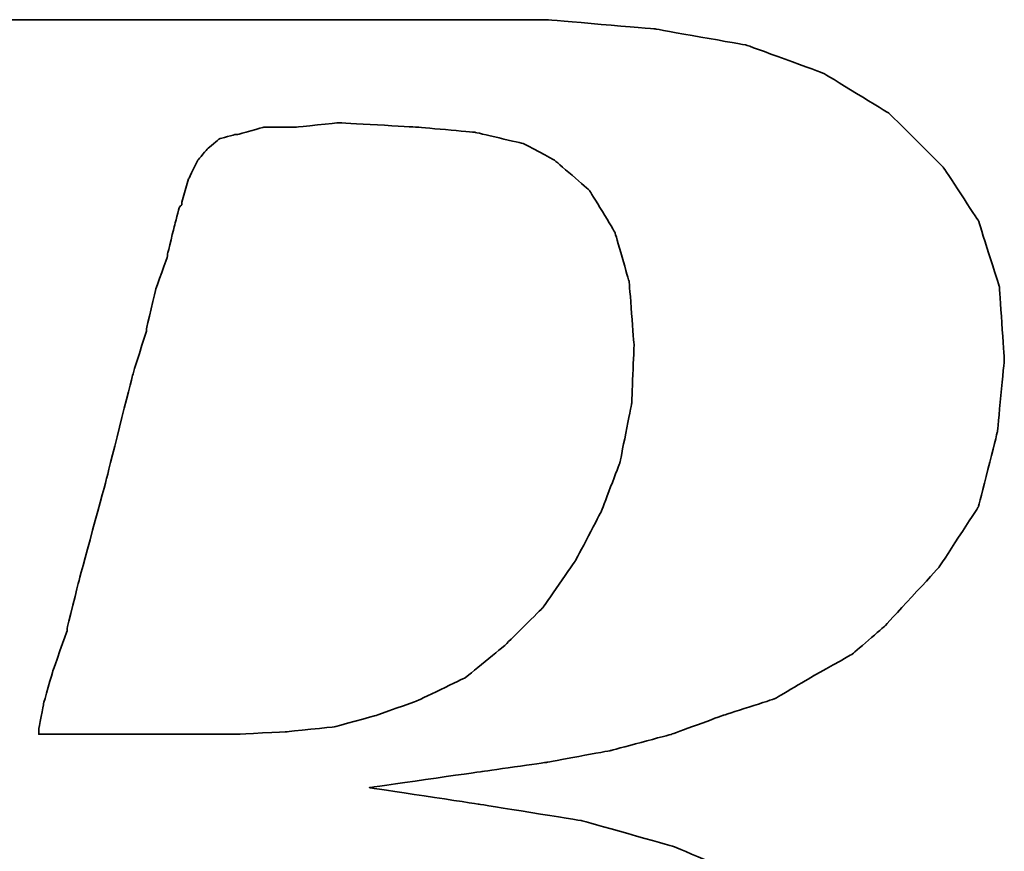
# Model space of a CAD drawing. Header units: millimetres. Extents: x 185 to 1898, y 244 to 576.
# Tile 32 of 53: x 1700.25 to 1703.01, y 346.23 to 348.56. Entities that reach past the tile are written whole.
import ezdxf

# ---------------------------------------------------------------- set-up
doc = ezdxf.new("R2010")
doc.units = ezdxf.units.MM
doc.layers.add('DIM', color=4, linetype='CONTINUOUS')
doc.layers.add('layer 1', color=7, linetype='CONTINUOUS')

# ---------------------------------------------------------------- blocks, each defined once
blk = doc.blocks.new('TBI MOTION logo(完整正式版)')
at = {"layer": 'layer 1', "color": 22, "lineweight": 35}
for points, knots in [([(-64.65375, -6.86375), (-64.65375, -6.86375), (-64.84375, -7.29625), (-64.84375, -7.29625), (-64.84375, -7.29625), (-64.84375, -7.29625), (-64.86875, -7.34375), (-64.86875, -7.34375), (-64.86875, -7.34375), (-64.86875, -7.34375), (-64.86875, -7.36875), (-64.86875, -7.36875), (-64.86875, -7.36875), (-64.86875, -7.36875), (-65.15375, -7.65375), (-65.15375, -7.65375), (-65.15375, -7.65375), (-65.15375, -7.65375), (-65.17875, -7.65375), (-65.17875, -7.65375), (-65.17875, -7.65375), (-65.17875, -7.65375), (-65.20375, -7.67875), (-65.20375, -7.67875), (-65.20375, -7.67875), (-65.20375, -7.67875), (-65.58875, -7.87125), (-65.58875, -7.87125), (-65.58875, -7.87125), (-65.58875, -7.87125), (-65.63375, -7.87125), (-65.63375, -7.87125), (-65.63375, -7.87125), (-65.63375, -7.87125), (-65.65875, -7.89375), (-65.65875, -7.89375), (-65.65875, -7.89375), (-65.65875, -7.89375), (-66.09375, -7.94375), (-66.09375, -7.94375), (-66.09375, -7.94375), (-66.09375, -7.94375), (-66.11375, -7.94375), (-66.11375, -7.94375), (-66.11375, -7.94375), (-66.11375, -7.94375), (-66.16375, -7.94375), (-66.16375, -7.94375), (-66.16375, -7.94375), (-66.16375, -7.94375), (-66.30875, -7.94375), (-66.30875, -7.94375), (-66.30875, -7.94375), (-66.30875, -7.94375), (-66.69375, -7.94375), (-66.69375, -7.94375), (-66.69375, -7.94375), (-66.69375, -7.94375), (-67.07375, -7.94375), (-67.07375, -7.94375), (-67.07375, -7.94375), (-67.07375, -7.94375), (-67.12375, -7.94375), (-67.12375, -7.94375), (-67.12375, -7.94375), (-67.12375, -7.94375), (-67.12375, -7.96625), (-67.12375, -7.96625), (-67.12375, -7.96625), (-67.12375, -7.96625), (-67.14875, -7.99125), (-67.14875, -7.99125), (-67.14875, -7.99125), (-67.14875, -7.99125), (-67.24375, -8.34875), (-67.24375, -8.34875), (-67.24375, -8.34875), (-67.24375, -8.34875), (-67.31375, -8.68625), (-67.31375, -8.68625), (-67.31375, -8.68625), (-67.31375, -8.68625), (-67.26875, -8.68625), (-67.26875, -8.68625), (-67.26875, -8.68625), (-67.26875, -8.68625), (-67.07375, -8.68625), (-67.07375, -8.68625), (-67.07375, -8.68625), (-67.07375, -8.68625), (-66.54875, -8.68625), (-66.54875, -8.68625), (-66.54875, -8.68625), (-66.54875, -8.68625), (-65.82625, -8.68625), (-65.82625, -8.68625), (-65.82625, -8.68625), (-65.82625, -8.68625), (-65.01375, -8.68625), (-65.01375, -8.68625), (-65.01375, -8.68625), (-65.01375, -8.68625), (-64.05375, -8.68625), (-64.05375, -8.68625), (-64.05375, -8.68625), (-64.05375, -8.68625), (-62.08375, -8.68625), (-62.08375, -8.68625), (-62.08375, -8.68625), (-62.08375, -8.68625), (-60.06875, -8.68625), (-60.06875, -8.68625), (-60.06875, -8.68625), (-60.06875, -8.68625), (-59.10875, -8.68625), (-59.10875, -8.68625), (-59.10875, -8.68625), (-59.10875, -8.68625), (-58.29375, -8.68625), (-58.29375, -8.68625), (-58.29375, -8.68625), (-58.29375, -8.68625), (-57.57375, -8.68625), (-57.57375, -8.68625), (-57.57375, -8.68625), (-57.57375, -8.68625), (-57.04875, -8.68625), (-57.04875, -8.68625), (-57.04875, -8.68625), (-57.04875, -8.68625), (-56.85375, -8.68625), (-56.85375, -8.68625), (-56.85375, -8.68625), (-56.85375, -8.68625), (-56.70875, -8.68625), (-56.70875, -8.68625), (-56.70875, -8.68625), (-56.70875, -8.68625), (-56.61375, -8.68625), (-56.61375, -8.68625), (-56.61375, -8.68625), (-56.61375, -8.68625), (-56.56875, -8.68625), (-56.56875, -8.68625), (-56.56875, -8.68625), (-56.56875, -8.68625), (-55.65375, -8.63875), (-55.65375, -8.63875), (-55.65375, -8.63875), (-55.65375, -8.63875), (-54.76875, -8.51875), (-54.76875, -8.51875), (-54.76875, -8.51875), (-54.76875, -8.51875), (-53.90375, -8.30375), (-53.90375, -8.30375), (-53.90375, -8.30375), (-53.90375, -8.30375), (-53.08875, -8.03875), (-53.08875, -8.03875), (-53.08875, -8.03875), (-53.08875, -8.03875), (-52.34375, -7.65375), (-52.34375, -7.65375), (-52.34375, -7.65375), (-52.34375, -7.65375), (-51.69875, -7.29625), (-51.69875, -7.29625), (-51.69875, -7.29625), (-51.69875, -7.29625), (-51.21875, -6.91125), (-51.21875, -6.91125), (-51.21875, -6.91125), (-51.21875, -6.91125), (-50.83375, -6.50375), (-50.83375, -6.50375), (-50.83375, -6.50375), (-50.83375, -6.50375), (-50.44875, -5.94875), (-50.44875, -5.94875), (-50.44875, -5.94875), (-50.44875, -5.94875), (-50.13875, -5.30375), (-50.13875, -5.30375), (-50.13875, -5.30375), (-50.13875, -5.30375), (-49.99375, -4.65375), (-49.99375, -4.65375), (-49.99375, -4.65375), (-49.99375, -4.65375), (-49.92375, -3.98375), (-49.92375, -3.98375), (-49.92375, -3.98375), (-49.92375, -3.98375), (-49.99375, -3.19374), (-49.99375, -3.19374), (-49.99375, -3.19374), (-49.99375, -3.19374), (-50.23374, -2.44874), (-50.23374, -2.44874), (-50.23374, -2.44874), (-50.23374, -2.44874), (-50.59375, -1.87374), (-50.59375, -1.87374), (-50.59375, -1.87374), (-50.59375, -1.87374), (-51.09875, -1.31874), (-51.09875, -1.31874), (-51.09875, -1.31874), (-51.09875, -1.31874), (-51.74375, -0.81875), (-51.74375, -0.81875), (-51.74375, -0.81875), (-51.74375, -0.81875), (-52.53875, -0.48125), (-52.53875, -0.48125), (-52.53875, -0.48125), (-52.53875, -0.48125), (-53.47375, -0.21875), (-53.47375, -0.21875), (-53.47375, -0.21875), (-53.47375, -0.21875), (-54.52875, -0.04874), (-54.52875, -0.04874), (-54.52875, -0.04874), (-54.52875, -0.04874), (-55.65375, 0.12125), (-55.65375, 0.12125), (-55.65375, 0.12125), (-55.65375, 0.12125), (-54.50375, 0.28624), (-54.50375, 0.28624), (-54.50375, 0.28624), (-54.50375, 0.28624), (-53.83375, 0.38124), (-53.83375, 0.38124), (-53.83375, 0.38124), (-53.83375, 0.38124), (-53.18375, 0.50125), (-53.18375, 0.50125), (-53.18375, 0.50125), (-53.18375, 0.50125), (-52.55875, 0.66874), (-52.55875, 0.66874), (-52.55875, 0.66874), (-52.55875, 0.66874), (-52.03375, 0.86124), (-52.03375, 0.86124), (-52.03375, 0.86124), (-52.03375, 0.86124), (-51.50374, 1.03124), (-51.50374, 1.03124), (-51.50374, 1.03124), (-51.50374, 1.03124), (-51.09875, 1.27125), (-51.09875, 1.27125), (-51.09875, 1.27125), (-51.09875, 1.27125), (-50.71375, 1.48624), (-50.71375, 1.48624), (-50.71375, 1.48624), (-50.71375, 1.48624), (-50.37625, 1.77625), (-50.37625, 1.77625), (-50.37625, 1.77625), (-50.37625, 1.77625), (-49.82375, 2.37625), (-49.82375, 2.37625), (-49.82375, 2.37625), (-49.82375, 2.37625), (-49.41875, 2.99625), (-49.41875, 2.99625), (-49.41875, 2.99625), (-49.41875, 2.99625), (-49.22375, 3.76625), (-49.22375, 3.76625), (-49.22375, 3.76625), (-49.22375, 3.76625), (-49.15375, 4.50874), (-49.15375, 4.50874), (-49.15375, 4.50874), (-49.15375, 4.50874), (-49.20375, 5.25125), (-49.20375, 5.25125), (-49.20375, 5.25125), (-49.20375, 5.25125), (-49.41875, 5.92625), (-49.41875, 5.92625), (-49.41875, 5.92625), (-49.41875, 5.92625), (-49.77875, 6.47625), (-49.77875, 6.47625), (-49.77875, 6.47625), (-49.77875, 6.47625), (-50.33125, 7.02624), (-50.33125, 7.02624), (-50.33125, 7.02624), (-50.33125, 7.02624), (-51.00125, 7.43625), (-51.00125, 7.43625), (-51.00125, 7.43625), (-51.00125, 7.43625), (-51.79375, 7.72625), (-51.79375, 7.72625), (-51.79375, 7.72625), (-51.79375, 7.72625), (-52.72875, 7.89124), (-52.72875, 7.89124), (-52.72875, 7.89124), (-52.72875, 7.89124), (-53.83375, 7.98625), (-53.83375, 7.98625), (-53.83375, 7.98625), (-53.83375, 7.98625), (-53.92875, 7.98625), (-53.92875, 7.98625), (-53.92875, 7.98625), (-53.92875, 7.98625), (-54.26375, 7.98625), (-54.26375, 7.98625), (-54.26375, 7.98625), (-54.26375, 7.98625), (-54.74375, 7.98625), (-54.74375, 7.98625), (-54.74375, 7.98625), (-54.74375, 7.98625), (-55.36875, 7.98625), (-55.36875, 7.98625), (-55.36875, 7.98625), (-55.36875, 7.98625), (-56.13375, 7.98625), (-56.13375, 7.98625), (-56.13375, 7.98625), (-56.13375, 7.98625), (-56.94875, 7.98625), (-56.94875, 7.98625), (-56.94875, 7.98625), (-56.94875, 7.98625), (-58.77625, 7.98625), (-58.77625, 7.98625), (-58.77625, 7.98625), (-58.77625, 7.98625), (-60.59875, 7.98625), (-60.59875, 7.98625), (-60.59875, 7.98625), (-60.59875, 7.98625), (-61.41375, 7.98625), (-61.41375, 7.98625), (-61.41375, 7.98625), (-61.41375, 7.98625), (-62.17875, 7.98625), (-62.17875, 7.98625), (-62.17875, 7.98625), (-62.17875, 7.98625), (-62.80375, 7.98625), (-62.80375, 7.98625), (-62.80375, 7.98625), (-62.80375, 7.98625), (-63.30625, 7.98625), (-63.30625, 7.98625), (-63.30625, 7.98625), (-63.30625, 7.98625), (-63.57375, 7.98625), (-63.57375, 7.98625), (-63.57375, 7.98625), (-63.57375, 7.98625), (-63.57375, 7.96375), (-63.57375, 7.96375), (-63.57375, 7.96375), (-63.57375, 7.96375), (-63.59875, 7.94125), (-63.59875, 7.94125), (-63.59875, 7.94125), (-63.59875, 7.94125), (-63.69375, 7.55625), (-63.69375, 7.55625), (-63.69375, 7.55625), (-63.69375, 7.55625), (-63.76375, 7.24624), (-63.76375, 7.24624), (-63.76375, 7.24624), (-63.76375, 7.24624), (-63.23875, 7.24624), (-63.23875, 7.24624), (-63.23875, 7.24624), (-63.23875, 7.24624), (-62.75875, 7.24624), (-62.75875, 7.24624), (-62.75875, 7.24624), (-62.75875, 7.24624), (-62.61125, 7.24624), (-62.61125, 7.24624), (-62.61125, 7.24624), (-62.61125, 7.24624), (-62.56625, 7.24624), (-62.56625, 7.24624), (-62.56625, 7.24624), (-62.56625, 7.24624), (-62.22875, 7.24624), (-62.22875, 7.24624), (-62.22875, 7.24624), (-62.22875, 7.24624), (-62.20375, 7.24624), (-62.20375, 7.24624), (-62.20375, 7.24624), (-62.20375, 7.24624), (-62.17875, 7.21875), (-62.17875, 7.21875), (-62.17875, 7.21875), (-62.17875, 7.21875), (-61.96375, 7.17125), (-61.96375, 7.17125), (-61.96375, 7.17125), (-61.96375, 7.17125), (-61.72375, 7.12624), (-61.72375, 7.12624), (-61.72375, 7.12624), (-61.72375, 7.12624), (-61.70375, 7.12624), (-61.70375, 7.12624), (-61.70375, 7.12624), (-61.70375, 7.12624), (-61.55875, 7.07624), (-61.55875, 7.07624), (-61.55875, 7.07624), (-61.55875, 7.07624), (-61.50875, 7.07624), (-61.50875, 7.07624), (-61.50875, 7.07624), (-61.50875, 7.07624), (-61.48375, 7.02624), (-61.48375, 7.02624), (-61.48375, 7.02624), (-61.48375, 7.02624), (-61.31875, 6.83375), (-61.31875, 6.83375), (-61.31875, 6.83375), (-61.31875, 6.83375), (-61.29375, 6.81125), (-61.29375, 6.81125), (-61.29375, 6.81125), (-61.29375, 6.81125), (-61.29375, 6.78625), (-61.29375, 6.78625), (-61.29375, 6.78625), (-61.29375, 6.78625), (-61.19875, 6.50124), (-61.19875, 6.50124), (-61.19875, 6.50124), (-61.19875, 6.50124), (-61.17375, 6.45124), (-61.17375, 6.45124), (-61.17375, 6.45124), (-61.17375, 6.45124), (-61.19875, 6.40625), (-61.19875, 6.40625), (-61.19875, 6.40625), (-61.19875, 6.40625), (-61.26875, 5.99624), (-61.26875, 5.99624), (-61.26875, 5.99624), (-61.26875, 5.99624), (-61.26875, 5.85125), (-61.26875, 5.85125), (-61.26875, 5.85125), (-61.26875, 5.85125), (-61.26875, 5.82625), (-61.26875, 5.82625), (-61.26875, 5.82625), (-61.26875, 5.82625), (-61.29375, 5.80625), (-61.29375, 5.80625), (-61.29375, 5.80625), (-61.29375, 5.80625), (-61.34125, 5.66125), (-61.34125, 5.66125), (-61.34125, 5.66125), (-61.34125, 5.66125), (-61.41375, 5.44625), (-61.41375, 5.44625), (-61.41375, 5.44625), (-61.41375, 5.44625), (-61.48375, 5.15625), (-61.48375, 5.15625), (-61.48375, 5.15625), (-61.48375, 5.15625), (-61.58375, 4.82124), (-61.58375, 4.82124), (-61.58375, 4.82124), (-61.58375, 4.82124), (-61.79875, 4.00375), (-61.79875, 4.00375), (-61.79875, 4.00375), (-61.79875, 4.00375), (-62.05875, 2.99625), (-62.05875, 2.99625), (-62.05875, 2.99625), (-62.05875, 2.99625), (-62.34875, 1.91625), (-62.34875, 1.91625), (-62.34875, 1.91625), (-62.34875, 1.91625), (-62.97375, -0.41124), (-62.97375, -0.41124), (-62.97375, -0.41124), (-62.97375, -0.41124), (-63.59875, -2.75875), (-63.59875, -2.75875), (-63.59875, -2.75875), (-63.59875, -2.75875), (-63.88375, -3.86374), (-63.88375, -3.86374), (-63.88375, -3.86374), (-63.88375, -3.86374), (-64.14875, -4.82374), (-64.14875, -4.82374), (-64.14875, -4.82374), (-64.14875, -4.82374), (-64.36375, -5.64125), (-64.36375, -5.64125), (-64.36375, -5.64125), (-64.36375, -5.64125), (-64.43625, -5.97625), (-64.43625, -5.97625), (-64.43625, -5.97625), (-64.43625, -5.97625), (-64.50875, -6.28625), (-64.50875, -6.28625), (-64.50875, -6.28625), (-64.50875, -6.28625), (-64.50875, -6.30875), (-64.50875, -6.30875), (-64.50875, -6.30875), (-64.50875, -6.30875), (-64.57875, -6.50375), (-64.57875, -6.50375), (-64.57875, -6.50375), (-64.57875, -6.50375), (-64.62875, -6.69625), (-64.62875, -6.69625), (-64.62875, -6.69625), (-64.62875, -6.69625), (-64.62875, -6.76875), (-64.62875, -6.76875), (-64.62875, -6.76875), (-64.62875, -6.76875), (-64.62875, -6.81375), (-64.62875, -6.81375), (-64.62875, -6.81375), (-64.62875, -6.81375), (-64.62875, -6.83875), (-64.62875, -6.83875), (-64.62875, -6.83875), (-64.62875, -6.83875), (-64.65375, -6.86375), (-64.65375, -6.86375)], [0, 0, 0, 0, 0.00719424, 0.00719424, 0.00719424, 0.00719425, 0.01438849, 0.01438849, 0.01438849, 0.0143885, 0.02158273, 0.02158273, 0.02158273, 0.02158274, 0.02877698, 0.02877698, 0.02877698, 0.02877699, 0.03597122, 0.03597122, 0.03597122, 0.03597123, 0.04316547, 0.04316547, 0.04316547, 0.04316548, 0.05035971, 0.05035971, 0.05035971, 0.05035972, 0.05755396, 0.05755396, 0.05755396, 0.05755397, 0.0647482, 0.0647482, 0.0647482, 0.06474821, 0.07194245, 0.07194245, 0.07194245, 0.07194246, 0.07913669, 0.07913669, 0.07913669, 0.0791367, 0.08633094, 0.08633094, 0.08633094, 0.08633095, 0.09352518, 0.09352518, 0.09352518, 0.09352519, 0.10071942, 0.10071942, 0.10071942, 0.10071943, 0.10791367, 0.10791367, 0.10791367, 0.10791368, 0.11510791, 0.11510791, 0.11510791, 0.11510792, 0.12230216, 0.12230216, 0.12230216, 0.12230217, 0.1294964, 0.1294964, 0.1294964, 0.12949641, 0.13669065, 0.13669065, 0.13669065, 0.13669066, 0.14388489, 0.14388489, 0.14388489, 0.1438849, 0.15107914, 0.15107914, 0.15107914, 0.15107915, 0.15827338, 0.15827338, 0.15827338, 0.15827339, 0.16546763, 0.16546763, 0.16546763, 0.16546764, 0.17266187, 0.17266187, 0.17266187, 0.17266188, 0.17985612, 0.17985612, 0.17985612, 0.17985613, 0.18705036, 0.18705036, 0.18705036, 0.18705037, 0.1942446, 0.1942446, 0.1942446, 0.19424461, 0.20143885, 0.20143885, 0.20143885, 0.20143886, 0.20863309, 0.20863309, 0.20863309, 0.2086331, 0.21582734, 0.21582734, 0.21582734, 0.21582735, 0.22302158, 0.22302158, 0.22302158, 0.22302159, 0.23021583, 0.23021583, 0.23021583, 0.23021584, 0.23741007, 0.23741007, 0.23741007, 0.23741008, 0.24460432, 0.24460432, 0.24460432, 0.24460433, 0.25179856, 0.25179856, 0.25179856, 0.25179857, 0.25899281, 0.25899281, 0.25899281, 0.25899282, 0.26618705, 0.26618705, 0.26618705, 0.26618706, 0.27338129, 0.27338129, 0.27338129, 0.2733813, 0.28057554, 0.28057554, 0.28057554, 0.28057555, 0.28776978, 0.28776978, 0.28776978, 0.28776979, 0.29496403, 0.29496403, 0.29496403, 0.29496404, 0.30215827, 0.30215827, 0.30215827, 0.30215828, 0.30935252, 0.30935252, 0.30935252, 0.30935253, 0.31654676, 0.31654676, 0.31654676, 0.31654677, 0.32374101, 0.32374101, 0.32374101, 0.32374102, 0.33093525, 0.33093525, 0.33093525, 0.33093526, 0.3381295, 0.3381295, 0.3381295, 0.33812951, 0.34532374, 0.34532374, 0.34532374, 0.34532375, 0.35251799, 0.35251799, 0.35251799, 0.352518, 0.35971223, 0.35971223, 0.35971223, 0.35971224, 0.36690647, 0.36690647, 0.36690647, 0.36690648, 0.37410072, 0.37410072, 0.37410072, 0.37410073, 0.38129496, 0.38129496, 0.38129496, 0.38129497, 0.38848921, 0.38848921, 0.38848921, 0.38848922, 0.39568345, 0.39568345, 0.39568345, 0.39568346, 0.4028777, 0.4028777, 0.4028777, 0.40287771, 0.41007194, 0.41007194, 0.41007194, 0.41007195, 0.41726619, 0.41726619, 0.41726619, 0.4172662, 0.42446043, 0.42446043, 0.42446043, 0.42446044, 0.43165468, 0.43165468, 0.43165468, 0.43165469, 0.43884892, 0.43884892, 0.43884892, 0.43884893, 0.44604317, 0.44604317, 0.44604317, 0.44604318, 0.45323741, 0.45323741, 0.45323741, 0.45323742, 0.46043165, 0.46043165, 0.46043165, 0.46043166, 0.4676259, 0.4676259, 0.4676259, 0.46762591, 0.47482014, 0.47482014, 0.47482014, 0.47482015, 0.48201439, 0.48201439, 0.48201439, 0.4820144, 0.48920863, 0.48920863, 0.48920863, 0.48920864, 0.49640288, 0.49640288, 0.49640288, 0.49640289, 0.50359712, 0.50359712, 0.50359712, 0.50359713, 0.51079137, 0.51079137, 0.51079137, 0.51079138, 0.51798561, 0.51798561, 0.51798561, 0.51798562, 0.52517986, 0.52517986, 0.52517986, 0.52517987, 0.5323741, 0.5323741, 0.5323741, 0.53237411, 0.53956835, 0.53956835, 0.53956835, 0.53956836, 0.54676259, 0.54676259, 0.54676259, 0.5467626, 0.55395683, 0.55395683, 0.55395683, 0.55395684, 0.56115108, 0.56115108, 0.56115108, 0.56115109, 0.56834532, 0.56834532, 0.56834532, 0.56834533, 0.57553957, 0.57553957, 0.57553957, 0.57553958, 0.58273381, 0.58273381, 0.58273381, 0.58273382, 0.58992806, 0.58992806, 0.58992806, 0.58992807, 0.5971223, 0.5971223, 0.5971223, 0.59712231, 0.60431655, 0.60431655, 0.60431655, 0.60431656, 0.61151079, 0.61151079, 0.61151079, 0.6115108, 0.61870504, 0.61870504, 0.61870504, 0.61870505, 0.62589928, 0.62589928, 0.62589928, 0.62589929, 0.63309353, 0.63309353, 0.63309353, 0.63309354, 0.64028777, 0.64028777, 0.64028777, 0.64028778, 0.64748201, 0.64748201, 0.64748201, 0.64748202, 0.65467626, 0.65467626, 0.65467626, 0.65467627, 0.6618705, 0.6618705, 0.6618705, 0.66187051, 0.66906475, 0.66906475, 0.66906475, 0.66906476, 0.67625899, 0.67625899, 0.67625899, 0.676259, 0.68345324, 0.68345324, 0.68345324, 0.68345325, 0.69064748, 0.69064748, 0.69064748, 0.69064749, 0.69784173, 0.69784173, 0.69784173, 0.69784174, 0.70503597, 0.70503597, 0.70503597, 0.70503598, 0.71223022, 0.71223022, 0.71223022, 0.71223023, 0.71942446, 0.71942446, 0.71942446, 0.71942447, 0.72661871, 0.72661871, 0.72661871, 0.72661872, 0.73381295, 0.73381295, 0.73381295, 0.73381296, 0.74100719, 0.74100719, 0.74100719, 0.7410072, 0.74820144, 0.74820144, 0.74820144, 0.74820145, 0.75539568, 0.75539568, 0.75539568, 0.75539569, 0.76258993, 0.76258993, 0.76258993, 0.76258994, 0.76978417, 0.76978417, 0.76978417, 0.76978418, 0.77697842, 0.77697842, 0.77697842, 0.77697843, 0.78417266, 0.78417266, 0.78417266, 0.78417267, 0.79136691, 0.79136691, 0.79136691, 0.79136692, 0.79856115, 0.79856115, 0.79856115, 0.79856116, 0.8057554, 0.8057554, 0.8057554, 0.80575541, 0.81294964, 0.81294964, 0.81294964, 0.81294965, 0.82014388, 0.82014388, 0.82014388, 0.82014389, 0.82733813, 0.82733813, 0.82733813, 0.82733814, 0.83453237, 0.83453237, 0.83453237, 0.83453238, 0.84172662, 0.84172662, 0.84172662, 0.84172663, 0.84892086, 0.84892086, 0.84892086, 0.84892087, 0.85611511, 0.85611511, 0.85611511, 0.85611512, 0.86330935, 0.86330935, 0.86330935, 0.86330936, 0.8705036, 0.8705036, 0.8705036, 0.87050361, 0.87769784, 0.87769784, 0.87769784, 0.87769785, 0.88489209, 0.88489209, 0.88489209, 0.8848921, 0.89208633, 0.89208633, 0.89208633, 0.89208634, 0.89928058, 0.89928058, 0.89928058, 0.89928059, 0.90647482, 0.90647482, 0.90647482, 0.90647483, 0.91366906, 0.91366906, 0.91366906, 0.91366907, 0.92086331, 0.92086331, 0.92086331, 0.92086332, 0.92805755, 0.92805755, 0.92805755, 0.92805756, 0.9352518, 0.9352518, 0.9352518, 0.93525181, 0.94244604, 0.94244604, 0.94244604, 0.94244605, 0.94964029, 0.94964029, 0.94964029, 0.9496403, 0.95683453, 0.95683453, 0.95683453, 0.95683454, 0.96402878, 0.96402878, 0.96402878, 0.96402879, 0.97122302, 0.97122302, 0.97122302, 0.97122303, 0.97841727, 0.97841727, 0.97841727, 0.97841728, 0.98561151, 0.98561151, 0.98561151, 0.98561152, 0.99280576, 0.99280576, 0.99280576, 0.99280577, 1, 1, 1, 1]), ([(-57.50375, 6.35625), (-57.50375, 6.35625), (-57.57375, 6.11625), (-57.57375, 6.11625), (-57.57375, 6.11625), (-57.57375, 6.11625), (-57.57375, 6.09125), (-57.57375, 6.09125), (-57.57375, 6.09125), (-57.57375, 6.09125), (-57.59875, 6.06625), (-57.59875, 6.06625), (-57.59875, 6.06625), (-57.59875, 6.06625), (-57.64875, 5.87625), (-57.64875, 5.87625), (-57.64875, 5.87625), (-57.64875, 5.87625), (-57.71875, 5.58875), (-57.71875, 5.58875), (-57.71875, 5.58875), (-57.71875, 5.58875), (-57.71875, 5.56625), (-57.71875, 5.56625), (-57.71875, 5.56625), (-57.71875, 5.56625), (-57.83875, 5.23125), (-57.83875, 5.23125), (-57.83875, 5.23125), (-57.83875, 5.23125), (-57.93625, 4.82124), (-57.93625, 4.82124), (-57.93625, 4.82124), (-57.93625, 4.82124), (-57.93625, 4.79624), (-57.93625, 4.79624), (-57.93625, 4.79624), (-57.93625, 4.79624), (-58.07875, 4.34125), (-58.07875, 4.34125), (-58.07875, 4.34125), (-58.07875, 4.34125), (-58.34375, 3.28625), (-58.34375, 3.28625), (-58.34375, 3.28625), (-58.34375, 3.28625), (-58.62875, 2.23124), (-58.62875, 2.23124), (-58.62875, 2.23124), (-58.62875, 2.23124), (-58.74875, 1.75125), (-58.74875, 1.75125), (-58.74875, 1.75125), (-58.74875, 1.75125), (-58.74875, 1.72625), (-58.74875, 1.72625), (-58.74875, 1.72625), (-58.74875, 1.72625), (-58.89375, 1.31625), (-58.89375, 1.31625), (-58.89375, 1.31625), (-58.89375, 1.31625), (-58.98875, 0.98124), (-58.98875, 0.98124), (-58.98875, 0.98124), (-58.98875, 0.98124), (-59.03875, 0.71625), (-59.03875, 0.71625), (-59.03875, 0.71625), (-59.03875, 0.71625), (-59.03875, 0.66874), (-59.03875, 0.66874), (-59.03875, 0.66874), (-59.03875, 0.66874), (-58.91875, 0.66874), (-58.91875, 0.66874), (-58.91875, 0.66874), (-58.91875, 0.66874), (-58.53375, 0.66874), (-58.53375, 0.66874), (-58.53375, 0.66874), (-58.53375, 0.66874), (-58.10375, 0.66874), (-58.10375, 0.66874), (-58.10375, 0.66874), (-58.10375, 0.66874), (-57.66875, 0.66874), (-57.66875, 0.66874), (-57.66875, 0.66874), (-57.66875, 0.66874), (-57.33375, 0.66874), (-57.33375, 0.66874), (-57.33375, 0.66874), (-57.33375, 0.66874), (-57.09375, 0.66874), (-57.09375, 0.66874), (-57.09375, 0.66874), (-57.09375, 0.66874), (-56.99875, 0.66874), (-56.99875, 0.66874), (-56.99875, 0.66874), (-56.99875, 0.66874), (-56.49375, 0.69374), (-56.49375, 0.69374), (-56.49375, 0.69374), (-56.49375, 0.69374), (-56.01375, 0.74374), (-56.01375, 0.74374), (-56.01375, 0.74374), (-56.01375, 0.74374), (-55.58375, 0.86124), (-55.58375, 0.86124), (-55.58375, 0.86124), (-55.58375, 0.86124), (-55.17375, 1.00624), (-55.17375, 1.00624), (-55.17375, 1.00624), (-55.17375, 1.00624), (-54.67375, 1.24625), (-54.67375, 1.24625), (-54.67375, 1.24625), (-54.67375, 1.24625), (-54.26375, 1.58124), (-54.26375, 1.58124), (-54.26375, 1.58124), (-54.26375, 1.58124), (-53.87875, 1.96374), (-53.87875, 1.96374), (-53.87875, 1.96374), (-53.87875, 1.96374), (-53.54375, 2.44625), (-53.54375, 2.44625), (-53.54375, 2.44625), (-53.54375, 2.44625), (-53.27875, 2.95125), (-53.27875, 2.95125), (-53.27875, 2.95125), (-53.27875, 2.95125), (-53.08875, 3.45124), (-53.08875, 3.45124), (-53.08875, 3.45124), (-53.08875, 3.45124), (-52.96875, 4.05124), (-52.96875, 4.05124), (-52.96875, 4.05124), (-52.96875, 4.05124), (-52.94375, 4.65125), (-52.94375, 4.65125), (-52.94375, 4.65125), (-52.94375, 4.65125), (-52.99375, 5.30125), (-52.99375, 5.30125), (-52.99375, 5.30125), (-52.99375, 5.30125), (-53.13875, 5.80625), (-53.13875, 5.80625), (-53.13875, 5.80625), (-53.13875, 5.80625), (-53.39875, 6.23625), (-53.39875, 6.23625), (-53.39875, 6.23625), (-53.39875, 6.23625), (-53.75875, 6.54875), (-53.75875, 6.54875), (-53.75875, 6.54875), (-53.75875, 6.54875), (-54.07375, 6.71625), (-54.07375, 6.71625), (-54.07375, 6.71625), (-54.07375, 6.71625), (-54.57375, 6.83375), (-54.57375, 6.83375), (-54.57375, 6.83375), (-54.57375, 6.83375), (-55.17375, 6.88625), (-55.17375, 6.88625), (-55.17375, 6.88625), (-55.17375, 6.88625), (-55.96875, 6.93125), (-55.96875, 6.93125), (-55.96875, 6.93125), (-55.96875, 6.93125), (-56.39875, 6.88625), (-56.39875, 6.88625), (-56.39875, 6.88625), (-56.39875, 6.88625), (-56.42125, 6.88625), (-56.42125, 6.88625), (-56.42125, 6.88625), (-56.42125, 6.88625), (-56.73375, 6.88625), (-56.73375, 6.88625), (-56.73375, 6.88625), (-56.73375, 6.88625), (-56.99875, 6.81125), (-56.99875, 6.81125), (-56.99875, 6.81125), (-56.99875, 6.81125), (-57.02375, 6.81125), (-57.02375, 6.81125), (-57.02375, 6.81125), (-57.02375, 6.81125), (-57.18875, 6.76625), (-57.18875, 6.76625), (-57.18875, 6.76625), (-57.18875, 6.76625), (-57.30875, 6.66625), (-57.30875, 6.66625), (-57.30875, 6.66625), (-57.30875, 6.66625), (-57.40875, 6.54875), (-57.40875, 6.54875), (-57.40875, 6.54875), (-57.40875, 6.54875), (-57.50375, 6.35625), (-57.50375, 6.35625)], [0, 0, 0, 0, 0.01851852, 0.01851852, 0.01851852, 0.01851853, 0.03703704, 0.03703704, 0.03703704, 0.03703705, 0.05555556, 0.05555556, 0.05555556, 0.05555557, 0.07407407, 0.07407407, 0.07407407, 0.07407408, 0.09259259, 0.09259259, 0.09259259, 0.0925926, 0.11111111, 0.11111111, 0.11111111, 0.11111112, 0.12962963, 0.12962963, 0.12962963, 0.12962964, 0.14814815, 0.14814815, 0.14814815, 0.14814816, 0.16666667, 0.16666667, 0.16666667, 0.16666668, 0.18518519, 0.18518519, 0.18518519, 0.1851852, 0.2037037, 0.2037037, 0.2037037, 0.20370371, 0.22222222, 0.22222222, 0.22222222, 0.22222223, 0.24074074, 0.24074074, 0.24074074, 0.24074075, 0.25925926, 0.25925926, 0.25925926, 0.25925927, 0.27777778, 0.27777778, 0.27777778, 0.27777779, 0.2962963, 0.2962963, 0.2962963, 0.29629631, 0.31481481, 0.31481481, 0.31481481, 0.31481482, 0.33333333, 0.33333333, 0.33333333, 0.33333334, 0.35185185, 0.35185185, 0.35185185, 0.35185186, 0.37037037, 0.37037037, 0.37037037, 0.37037038, 0.38888889, 0.38888889, 0.38888889, 0.3888889, 0.40740741, 0.40740741, 0.40740741, 0.40740742, 0.42592593, 0.42592593, 0.42592593, 0.42592594, 0.44444444, 0.44444444, 0.44444444, 0.44444445, 0.46296296, 0.46296296, 0.46296296, 0.46296297, 0.48148148, 0.48148148, 0.48148148, 0.48148149, 0.5, 0.5, 0.5, 0.50000001, 0.51851852, 0.51851852, 0.51851852, 0.51851853, 0.53703704, 0.53703704, 0.53703704, 0.53703705, 0.55555556, 0.55555556, 0.55555556, 0.55555557, 0.57407407, 0.57407407, 0.57407407, 0.57407408, 0.59259259, 0.59259259, 0.59259259, 0.5925926, 0.61111111, 0.61111111, 0.61111111, 0.61111112, 0.62962963, 0.62962963, 0.62962963, 0.62962964, 0.64814815, 0.64814815, 0.64814815, 0.64814816, 0.66666667, 0.66666667, 0.66666667, 0.66666668, 0.68518519, 0.68518519, 0.68518519, 0.6851852, 0.7037037, 0.7037037, 0.7037037, 0.70370371, 0.72222222, 0.72222222, 0.72222222, 0.72222223, 0.74074074, 0.74074074, 0.74074074, 0.74074075, 0.75925926, 0.75925926, 0.75925926, 0.75925927, 0.77777778, 0.77777778, 0.77777778, 0.77777779, 0.7962963, 0.7962963, 0.7962963, 0.79629631, 0.81481481, 0.81481481, 0.81481481, 0.81481482, 0.83333333, 0.83333333, 0.83333333, 0.83333334, 0.85185185, 0.85185185, 0.85185185, 0.85185186, 0.87037037, 0.87037037, 0.87037037, 0.87037038, 0.88888889, 0.88888889, 0.88888889, 0.8888889, 0.90740741, 0.90740741, 0.90740741, 0.90740742, 0.92592593, 0.92592593, 0.92592593, 0.92592594, 0.94444444, 0.94444444, 0.94444444, 0.94444445, 0.96296296, 0.96296296, 0.96296296, 0.96296297, 0.98148148, 0.98148148, 0.98148148, 0.98148149, 1, 1, 1, 1])]:
    blk.add_open_spline(points, degree=3, knots=knots, dxfattribs=at)

msp = doc.modelspace()

# ---------------------------------------------------------------- block references
at = {"layer": 'DIM', "color": 7, "xscale": 0.2736514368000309, "yscale": 0.2736514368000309, "zscale": 0.2736514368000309}
msp.add_blockref('TBI MOTION logo(完整正式版)', (1716.4583, 346.3778), dxfattribs=at)

doc.saveas('drawing.dxf')
